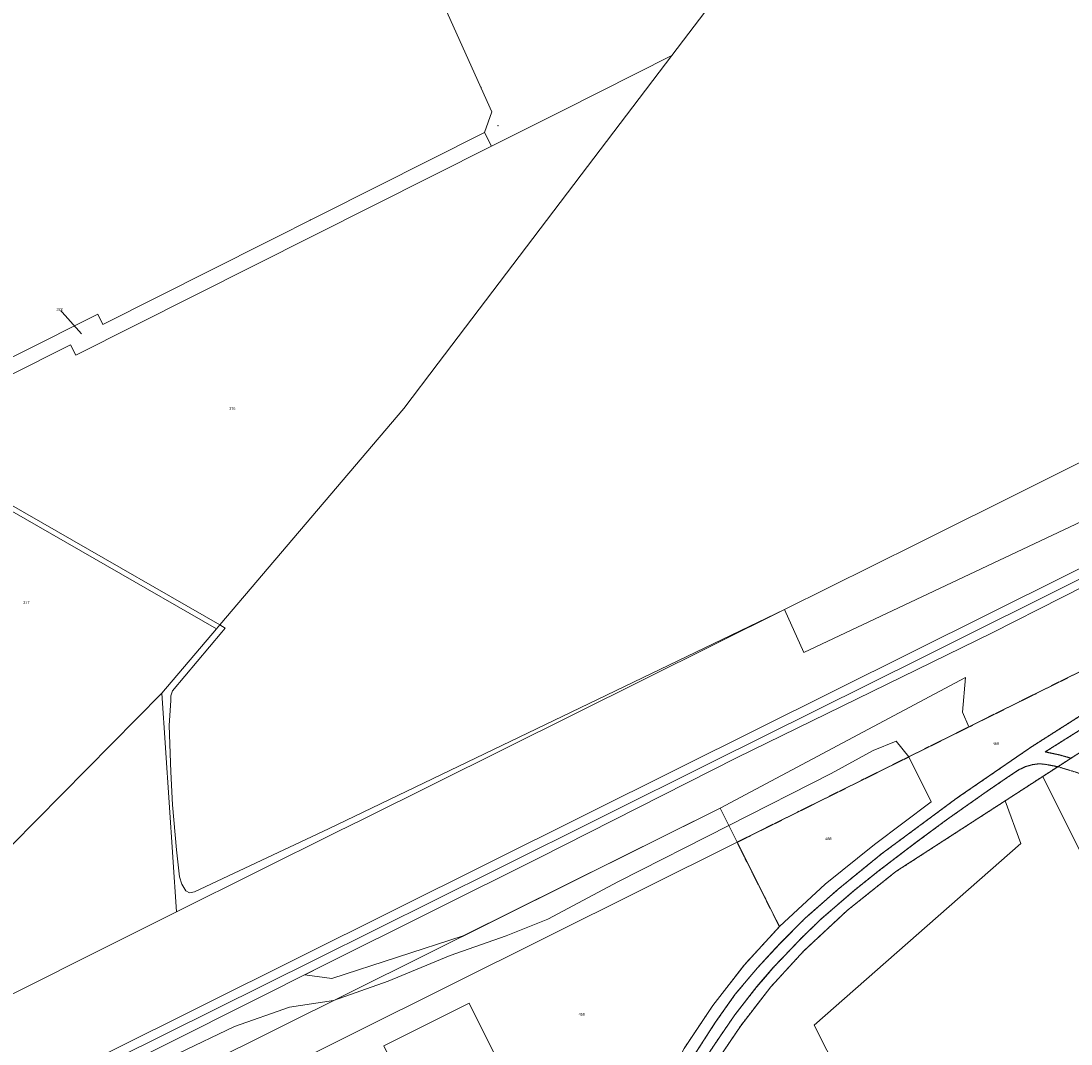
# Model space of a CAD drawing. Header units: millimetres. Extents: x -191 to 81095, y -508122 to 28741.
# Tile 242 of 251: x 5745 to 6020, y 10312 to 10580. Entities that reach past the tile are written whole.
import ezdxf

# ---------------------------------------------------------------- set-up
doc = ezdxf.new("R2010")
doc.units = ezdxf.units.MM
doc.linetypes.add('VE22-087 DB - VST Hervest-Dorsten ALK VA2736$0$1', pattern=[0])
doc.linetypes.add('VE22-087 DB - VST Hervest-Dorsten ALK VA2736$0$2', pattern=[0.16, 0.06, -0.1])
doc.layers.get('0').update_dxf_attribs({"color": 251})
for name, color, linetype, lineweight in [('VE22-087 DB - VST Hervest-Dorsten ALK VA2736$0$AX_Bahnverkehr', 7, 'VE22-087 DB - VST Hervest-Dorsten ALK VA2736$0$1', 18), ('VE22-087 DB - VST Hervest-Dorsten ALK VA2736$0$AX_Flurstueck', 9, 'VE22-087 DB - VST Hervest-Dorsten ALK VA2736$0$1', 18), ('VE22-087 DB - VST Hervest-Dorsten ALK VA2736$0$AX_Gebaeude', 7, 'VE22-087 DB - VST Hervest-Dorsten ALK VA2736$0$1', 18), ('VE22-087 DB - VST Hervest-Dorsten ALK VA2736$0$AX_Gehoelz', 7, 'VE22-087 DB - VST Hervest-Dorsten ALK VA2736$0$1', 18), ('VE22-087 DB - VST Hervest-Dorsten ALK VA2736$0$AX_Gleis', 7, 'VE22-087 DB - VST Hervest-Dorsten ALK VA2736$0$1', 18), ('VE22-087 DB - VST Hervest-Dorsten ALK VA2736$0$AX_IndustrieUndGewerbeflaeche', 7, 'VE22-087 DB - VST Hervest-Dorsten ALK VA2736$0$1', 18), ('VE22-087 DB - VST Hervest-Dorsten ALK VA2736$0$AX_Landwirtschaft', 7, 'VE22-087 DB - VST Hervest-Dorsten ALK VA2736$0$1', 18), ('VE22-087 DB - VST Hervest-Dorsten ALK VA2736$0$AX_SonstigerVermessungspunkt_V1230_G2300', 7, 'VE22-087 DB - VST Hervest-Dorsten ALK VA2736$0$1', 18), ('VE22-087 DB - VST Hervest-Dorsten ALK VA2736$0$AX_SportFreizeitUndErholungsflaeche', 7, 'VE22-087 DB - VST Hervest-Dorsten ALK VA2736$0$1', 18), ('VE22-087 DB - VST Hervest-Dorsten ALK VA2736$0$AX_Vegetationsmerkmal', 7, 'VE22-087 DB - VST Hervest-Dorsten ALK VA2736$0$1', 18), ('VE22-087 DB - VST Hervest-Dorsten ALK VA2736$0$AX_Weg', 7, 'VE22-087 DB - VST Hervest-Dorsten ALK VA2736$0$1', 18), ('VE22-087 DB - VST Hervest-Dorsten ALK VA2736$0$AX_WegPfadSteig', 7, 'VE22-087 DB - VST Hervest-Dorsten ALK VA2736$0$1', 18)]:
    doc.layers.add(name, color=color, linetype=linetype, lineweight=lineweight)
doc.layers.add('XREF ALK Kataster', color=251, linetype='Continuous')
doc.styles.add('VE22-087 DB - VST Hervest-Dorsten ALK VA2736$0$0', font='arial.ttf')

# ---------------------------------------------------------------- blocks, each defined once
blk = doc.blocks.new('VE22-087 DB - VST Hervest-Dorsten ALK VA2736$0$99')
at = {"color": 0}
blk.add_point((0, 0), dxfattribs=at)
blk = doc.blocks.new('VE22-087 DB - VST Hervest-Dorsten ALK VA2736')
at = {"layer": 'VE22-087 DB - VST Hervest-Dorsten ALK VA2736$0$AX_Flurstueck', "linetype": 'VE22-087 DB - VST Hervest-Dorsten ALK VA2736$0$1', "lineweight": 13, "ltscale": 0.5}
for points in [[(5935.71, 10597.97, 0), (5915.08, 10570.81, 0), (5893.03, 10541.79, 0), (5853.9, 10490.28, 0), (5844.94, 10478.48, 0), (5796.77, 10421.79, 0), (5795.89, 10420.75, 0), (5781.59, 10403.92, 0), (5785.46, 10346.73, 0), (5827.51, 10367.65, 0), (5834.3, 10370.94, 0), (5944.56, 10425.81, 0), (5979.34, 10443.11, 0), (6066.85, 10486.71, 0), (6154.3, 10530.1, 0), (6157.98, 10551.86, 0), (6171.2, 10630.01, 0)], [(6297.49, 10584.01, 0), (6281.6, 10578.05, 0), (6272.47, 10570.78, 0), (6193.23, 10531.33, 0), (6150.47, 10510.05, 0), (6154.3, 10530.1, 0), (6066.85, 10486.71, 0), (5979.34, 10443.11, 0), (5944.56, 10425.81, 0), (5834.3, 10370.94, 0), (5827.51, 10367.65, 0), (5785.46, 10346.73, 0), (5724.26, 10316.09, 0)], [(5617.98, 10219.68, 0), (5927.69, 10373.86, 0), (5932.15, 10364.91, 0), (5977.09, 10387.28, 0), (6212.53, 10504.48, 0), (6216.54, 10506.48, 0), (6220.87, 10508.63, 0), (6266.33, 10531.26, 0), (6266.78, 10530.39, 0), (6287.32, 10540.67, 0), (6357.33, 10575.42, 0), (6351.8, 10590.29, 0)], [(5681.62, 10461.32, 0), (5764.87, 10503.14, 0), (5766.22, 10500.46, 0), (5866.06, 10550.65, 0), (5867.99, 10556.09, 0), (5833.69, 10632.3, 0), (5828.5, 10640.52, 0), (5822.23, 10647.91, 0), (5814.99, 10654.37, 0), (5806.94, 10659.77, 0), (5798.21, 10664.01, 0), (5788.98, 10666.99, 0), (5779.42, 10668.67, 0), (5773.17, 10667.26, 0), (5767.36, 10664.56, 0), (5762.28, 10660.67, 0), (5758.39, 10653.1, 0), (5748.28, 10634.59, 0), (5731.3, 10605.28, 0)], [(6212.53, 10504.48, 0), (5977.09, 10387.28, 0), (5982.91, 10375.46, 0), (5968.15, 10364.3, 0), (5955.17, 10353.95, 0), (5943.24, 10342.83, 0), (5934.08, 10332.87, 0), (5925.81, 10322.18, 0), (5918.28, 10310.95, 0)], [(5927.23, 10308.15, 0), (5933.11, 10316.91, 0), (5940.96, 10327.06, 0), (5949.63, 10336.48, 0), (5961.06, 10347.13, 0), (5973.68, 10357.23, 0), (6002.32, 10375.77, 0), (6012.13, 10382.13, 0), (6016.1, 10384.7, 0), (6019.54, 10386.92, 0)], [(5760.6, 10497.95, 0), (5754.86, 10504.41, 0)], [(6019.54, 10386.92, 0), (6016.1, 10384.7, 0), (6012.13, 10382.13, 0), (6002.32, 10375.77, 0), (5973.68, 10357.23, 0), (5961.06, 10347.13, 0), (5949.63, 10336.48, 0), (5940.96, 10327.06, 0), (5933.11, 10316.91, 0), (5927.23, 10308.15, 0)]]:
    blk.add_polyline3d(points, dxfattribs=at)
for points in [[(5886.52, 10556.46, 0), (5867.86, 10547.08, 0), (5759.08, 10492.39, 0), (5757.73, 10495.08, 0), (5709.09, 10470.64, 0), (5710.26, 10469.96, 0), (5795.89, 10420.75, 0), (5796.77, 10421.79, 0), (5844.94, 10478.48, 0), (5853.9, 10490.28, 0), (5893.03, 10541.79, 0), (5915.08, 10570.81, 0)], [(5867.86, 10547.08, 0), (5866.06, 10550.65, 0), (5766.22, 10500.46, 0), (5764.87, 10503.14, 0), (5681.62, 10461.32, 0), (5674.39, 10457.69, 0), (5675.74, 10455.01, 0), (5677.54, 10451.44, 0), (5687.55, 10456.47, 0), (5686.2, 10459.15, 0), (5709.09, 10470.64, 0), (5757.73, 10495.08, 0), (5759.08, 10492.39, 0)], [(5732.07, 10420.02, 0), (5700.08, 10355.46, 0), (5722.64, 10344.25, 0), (5724.26, 10316.09, 0), (5785.46, 10346.73, 0), (5781.59, 10403.92, 0), (5795.89, 10420.75, 0), (5710.26, 10469.96, 0), (5709.09, 10470.64, 0), (5686.2, 10459.15, 0), (5687.55, 10456.47, 0), (5677.54, 10451.44, 0), (5673.24, 10449.28, 0)], [(5977.09, 10387.28, 0), (5932.15, 10364.91, 0), (5943.24, 10342.83, 0), (5955.17, 10353.95, 0), (5968.15, 10364.3, 0), (5982.91, 10375.46, 0)], [(5927.69, 10373.86, 0), (5617.98, 10219.68, 0), (5625.44, 10212.22, 0), (5731.45, 10265, 0), (5932.15, 10364.91, 0)], [(5932.15, 10364.91, 0), (5731.45, 10265, 0), (5751.53, 10208.05, 0), (5755.88, 10210.14, 0), (5754.86, 10212.24, 0), (5754.46, 10213.05, 0), (5755.47, 10213.54, 0), (5877.07, 10272.49, 0), (5878.28, 10273.43, 0), (5884.5, 10282.43, 0), (5885.46, 10284.42, 0), (5885.96, 10286.08, 0), (5886.78, 10287.26, 0), (5891.76, 10289.7, 0), (5912.24, 10299.74, 0), (5918.28, 10310.95, 0), (5925.81, 10322.18, 0), (5934.08, 10332.87, 0), (5943.24, 10342.83, 0)]]:
    blk.add_polyline3d(points, close=True, dxfattribs=at)
at = {"layer": 'VE22-087 DB - VST Hervest-Dorsten ALK VA2736$0$AX_Gebaeude', "color": 7, "linetype": 'VE22-087 DB - VST Hervest-Dorsten ALK VA2736$0$1', "lineweight": 13, "ltscale": 0.5}
blk.add_polyline3d([(5857.81, 10275.25, 0), (5880.21, 10286.4, 0), (5862.09, 10322.77, 0), (5839.7, 10311.62, 0)], close=True, dxfattribs=at)
at = {"layer": 'VE22-087 DB - VST Hervest-Dorsten ALK VA2736$0$AX_SportFreizeitUndErholungsflaeche', "color": 253, "linetype": 'VE22-087 DB - VST Hervest-Dorsten ALK VA2736$0$1', "lineweight": 13, "ltscale": 0.5, "true_color": 0x999999}
blk.add_polyline3d([(6019.54, 10386.92, 0), (6016.1, 10384.7, 0), (6012.13, 10382.13, 0), (6057.66, 10290.69, 0)], dxfattribs=at)
at = {"layer": 'VE22-087 DB - VST Hervest-Dorsten ALK VA2736$0$AX_Vegetationsmerkmal', "color": 7, "linetype": 'VE22-087 DB - VST Hervest-Dorsten ALK VA2736$0$1', "lineweight": 13, "ltscale": 0.5}
blk.add_polyline3d([(6152.27, 10463.02, 0), (6146.69, 10460.29, 0), (6115.35, 10444.62, 0), (6088.81, 10431.45, 0), (6069.41, 10421.58, 0), (6054.81, 10413.92, 0), (6036.22, 10403.3, 0), (6012.77, 10388.57, 0), (6016.5, 10387.79, 0), (6019.54, 10386.92, 0), (6026.7, 10391.56, 0), (6024.64, 10395.62, 0), (6041.43, 10405.8, 0), (6056.19, 10414.11, 0), (6075.95, 10424.49, 0), (6112.54, 10442.7, 0), (6152.8, 10462.76, 0), (6152.63, 10463.03, 0)], close=True, dxfattribs=at)
at = {"layer": 'VE22-087 DB - VST Hervest-Dorsten ALK VA2736$0$AX_Weg', "color": 7, "linetype": 'VE22-087 DB - VST Hervest-Dorsten ALK VA2736$0$2', "lineweight": 13, "ltscale": 0.5}
blk.add_polyline3d([(6152.27, 10463.02, 0), (6146.69, 10460.29, 0), (6115.35, 10444.62, 0), (6088.81, 10431.45, 0), (6069.41, 10421.58, 0), (6054.81, 10413.92, 0), (6036.22, 10403.3, 0), (6012.77, 10388.57, 0), (6016.5, 10387.79, 0), (6019.54, 10386.92, 0), (6026.7, 10391.56, 0), (6024.64, 10395.62, 0), (6041.43, 10405.8, 0), (6056.19, 10414.11, 0), (6075.95, 10424.49, 0), (6112.54, 10442.7, 0), (6152.8, 10462.76, 0), (6152.63, 10463.03, 0)], close=True, dxfattribs=at)
at = {"layer": 'VE22-087 DB - VST Hervest-Dorsten ALK VA2736$0$AX_WegPfadSteig', "color": 7, "linetype": 'VE22-087 DB - VST Hervest-Dorsten ALK VA2736$0$2', "lineweight": 13, "ltscale": 0.5}
blk.add_polyline3d([(6019.54, 10386.92, 0), (6016.1, 10384.7, 0), (6066.7, 10369.08, 0)], dxfattribs=at)
at = {"layer": 'VE22-087 DB - VST Hervest-Dorsten ALK VA2736$0$AX_SonstigerVermessungspunkt_V1230_G2300', "color": 7, "xscale": 0.5, "yscale": 0.5, "zscale": 0.5}
for p, rotation in [((5865.12, 10562.48), 1.589574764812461), ((5869.63, 10552.44), 1.589572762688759), ((5820.52, 10527.76), 1.589568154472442)]:
    blk.add_blockref('VE22-087 DB - VST Hervest-Dorsten ALK VA2736$0$99', p, dxfattribs=dict(at, rotation=rotation))
at = {"layer": 'VE22-087 DB - VST Hervest-Dorsten ALK VA2736$0$AX_Flurstueck', "char_height": 0.7, "attachment_point": 2, "style": 'VE22-087 DB - VST Hervest-Dorsten ALK VA2736$0$0', "bg_fill": 3, "box_fill_scale": 1, "bg_fill_color": 256, "bg_fill_transparency": 0}
for s, insert, rotation in [('322', (5754.85, 10504.76), 1.5896), ('376', (5800.06, 10478.78), 1.5896), ('377', (5746.17, 10428.01), 1.5895), ('469', (5999.86, 10391.08), 1.5895), ('468', (5956.03, 10366.19), 1.5895), ('458', (5891.49, 10320.23), 1.5895)]:
    blk.add_mtext(s, dxfattribs=dict(at, insert=insert, rotation=rotation))
at = {"layer": 'VE22-087 DB - VST Hervest-Dorsten ALK VA2736$0$AX_Bahnverkehr', "color": 253, "linetype": 'VE22-087 DB - VST Hervest-Dorsten ALK VA2736$0$1', "lineweight": 13, "ltscale": 0.5, "true_color": 0x999999}
for points in [[(5704.08, 10272.93, 0), (5764.98, 10303.13, 0), (5823.8, 10332.65, 0), (5880.4, 10360.88, 0), (5931.98, 10387.01, 0), (5998.87, 10419.75, 0), (6053.56, 10447.48, 0), (6110.7, 10475.4, 0), (6175.02, 10507.99, 0), (6240.5, 10541.23, 0), (6300.11, 10570.45, 0), (6362.42, 10601.38, 0), (6432.66, 10636.35, 0), (6519.22, 10679.74, 0), (6561.57, 10699.8, 0), (6577.15, 10707.29, 0), (6589.68, 10713.27, 0), (6588.84, 10715.44, 0), (6593.22, 10717.58, 0), (6594, 10715.93, 0), (6698.38, 10768.08, 0)], [(6762.78, 10805.33, 0), (6591.8, 10720.57, 0), (6592.59, 10718.91, 0), (6588.31, 10716.82, 0), (6587.69, 10718.44, 0), (6446.36, 10648.03, 0), (6266.61, 10558.37, 0), (6119.79, 10485.38, 0), (5916.87, 10384.32, 0), (5717.21, 10284.89, 0)], [(6297.78, 10583.12, 0), (6283.63, 10577.34, 0), (6272.47, 10570.78, 0), (6193.23, 10531.33, 0), (6150.47, 10510.05, 0), (6146.54, 10513.83, 0), (6123.95, 10501.63, 0), (6081.43, 10477.8, 0), (6045.54, 10459.86, 0), (5949.61, 10414.59, 0), (5944.56, 10425.81, 0), (5834.3, 10370.94, 0), (5827.51, 10367.65, 0), (5785.46, 10346.73, 0), (5724.26, 10316.09, 0)], [(5717.21, 10284.89, 0), (5916.87, 10384.32, 0), (6119.79, 10485.38, 0), (6266.61, 10558.37, 0), (6446.36, 10648.03, 0)], [(6362.42, 10601.38, 0), (6300.11, 10570.45, 0), (6240.5, 10541.23, 0), (6175.02, 10507.99, 0), (6110.7, 10475.4, 0), (6053.56, 10447.48, 0), (5998.87, 10419.75, 0), (5931.98, 10387.01, 0), (5880.4, 10360.88, 0), (5823.8, 10332.65, 0), (5764.98, 10303.13, 0), (5704.08, 10272.93, 0)], [(5617.98, 10219.68, 0), (5927.69, 10373.86, 0), (5932.15, 10364.91, 0), (5977.09, 10387.28, 0), (6212.53, 10504.48, 0), (6216.54, 10506.48, 0), (6220.87, 10508.63, 0), (6266.33, 10531.26, 0), (6266.78, 10530.39, 0), (6287.32, 10540.67, 0), (6357.33, 10575.42, 0), (6363.48, 10578.62, 0), (6479.01, 10636.14, 0)]]:
    blk.add_polyline3d(points, dxfattribs=at)
at = {"layer": 'VE22-087 DB - VST Hervest-Dorsten ALK VA2736$0$AX_Gehoelz', "color": 3, "linetype": 'VE22-087 DB - VST Hervest-Dorsten ALK VA2736$0$1', "lineweight": 13, "ltscale": 0.5, "true_color": 0x00ff00}
for points in [[(5710.26, 10469.96, 0), (5795.89, 10420.75, 0), (5781.59, 10403.92, 0), (5722.64, 10344.25, 0)], [(5724.26, 10316.09, 0), (5785.46, 10346.73, 0), (5827.51, 10367.65, 0), (5834.3, 10370.94, 0), (5944.56, 10425.81, 0), (5888.78, 10399.01, 0), (5825.23, 10368.46, 0), (5790.16, 10351.92, 0), (5788.89, 10351.72, 0), (5787.93, 10352.17, 0), (5786.87, 10353.94, 0), (5786.29, 10355.83, 0), (5785.46, 10362.91, 0), (5784.44, 10374.69, 0), (5783.99, 10383.38, 0), (5783.55, 10395.44, 0), (5783.93, 10400.72, 0), (5783.95, 10402.05, 0), (5783.97, 10403.26, 0), (5784.46, 10404.55, 0), (5797.33, 10419.92, 0), (5798.2, 10420.96, 0), (5796.77, 10421.79, 0), (5711.08, 10471.05, 0)]]:
    blk.add_polyline3d(points, dxfattribs=at)
blk.add_polyline3d([(6012.13, 10382.13, 0), (6002.32, 10375.77, 0), (6006.38, 10364.58, 0), (5952.37, 10317.09, 0), (5962.2, 10297.6, 0), (5981.09, 10260.14, 0), (5983.91, 10254.57, 0), (5984.13, 10254.12, 0), (6057.21, 10290.47, 0), (6057.66, 10290.69, 0)], close=True, dxfattribs=at)
at = {"layer": 'VE22-087 DB - VST Hervest-Dorsten ALK VA2736$0$AX_Gleis', "color": 7, "linetype": 'VE22-087 DB - VST Hervest-Dorsten ALK VA2736$0$1', "lineweight": 13, "ltscale": 0.5}
blk.add_polyline3d([(5609.03, 10228.62, 0), (5646.54, 10247.11, 0), (5717.2, 10282.37, 0), (5769.35, 10308.13, 0), (5821.85, 10334.2, 0), (5869.16, 10357.79, 0), (5925.22, 10385.7, 0), (5980.64, 10413.24, 0), (6068.21, 10456.95, 0), (6128.25, 10487.01, 0), (6184.47, 10514.87, 0), (6236.01, 10540.56, 0), (6298.82, 10571.75, 0), (6354.59, 10599.6, 0), (6420.98, 10632.52, 0), (6473.11, 10658.69, 0), (6528.05, 10686.08, 0), (6603.44, 10723.58, 0), (6652.83, 10748.17, 0), (6707.15, 10775.36, 0), (6764.32, 10803.71, 0)], dxfattribs=at)
at = {"layer": 'VE22-087 DB - VST Hervest-Dorsten ALK VA2736$0$AX_IndustrieUndGewerbeflaeche', "color": 253, "linetype": 'VE22-087 DB - VST Hervest-Dorsten ALK VA2736$0$1', "lineweight": 13, "ltscale": 0.5, "true_color": 0x999999}
for points in [[(5706.65, 10465.14, 0), (5698.5, 10452.6, 0), (5686.2, 10459.15, 0), (5687.55, 10456.47, 0), (5677.54, 10451.44, 0), (5673.24, 10449.28, 0), (5732.07, 10420.02, 0), (5700.08, 10355.46, 0), (5722.64, 10344.25, 0), (5781.59, 10403.92, 0), (5795.89, 10420.75, 0), (5710.26, 10469.96, 0)], [(5973.68, 10357.23, 0), (5961.06, 10347.13, 0), (5949.63, 10336.48, 0), (5940.96, 10327.06, 0), (5933.11, 10316.91, 0), (5927.23, 10308.15, 0), (5937.28, 10284.92, 0), (5944.8, 10288.74, 0), (5963.6, 10251.39, 0), (5966.61, 10245.41, 0), (5984.13, 10254.12, 0), (5983.91, 10254.57, 0), (5981.09, 10260.14, 0), (5962.2, 10297.6, 0), (5952.37, 10317.09, 0), (6006.38, 10364.58, 0), (6002.32, 10375.77, 0)]]:
    blk.add_polyline3d(points, close=True, dxfattribs=at)
blk.add_polyline3d([(5714.57, 10182.39, 0), (5753.7, 10201.88, 0), (5758.69, 10204.37, 0), (5755.88, 10210.14, 0), (5754.86, 10212.24, 0), (5754.46, 10213.05, 0), (5755.47, 10213.54, 0), (5877.07, 10272.49, 0), (5878.28, 10273.43, 0), (5884.5, 10282.43, 0), (5885.46, 10284.42, 0), (5885.96, 10286.08, 0), (5886.78, 10287.26, 0), (5891.76, 10289.7, 0), (5912.24, 10299.74, 0), (5918.28, 10310.95, 0), (5925.81, 10322.18, 0), (5934.08, 10332.87, 0), (5943.24, 10342.83, 0), (5932.15, 10364.91, 0), (5927.69, 10373.86, 0), (5617.98, 10219.68, 0)], dxfattribs=at)
at = {"layer": 'VE22-087 DB - VST Hervest-Dorsten ALK VA2736$0$AX_Landwirtschaft', "color": 253, "linetype": 'VE22-087 DB - VST Hervest-Dorsten ALK VA2736$0$1', "lineweight": 13, "ltscale": 0.5, "true_color": 0x999999}
blk.add_polyline3d([(5711.08, 10471.05, 0), (5796.77, 10421.79, 0), (5798.2, 10420.96, 0), (5797.33, 10419.92, 0), (5784.46, 10404.55, 0), (5783.97, 10403.26, 0), (5783.95, 10402.05, 0), (5783.93, 10400.72, 0), (5783.55, 10395.44, 0), (5783.99, 10383.38, 0), (5784.44, 10374.69, 0), (5785.46, 10362.91, 0), (5786.29, 10355.83, 0), (5786.87, 10353.94, 0), (5787.93, 10352.17, 0), (5788.89, 10351.72, 0), (5790.16, 10351.92, 0), (5825.23, 10368.46, 0), (5888.78, 10399.01, 0), (5944.56, 10425.81, 0), (5949.61, 10414.59, 0), (6045.54, 10459.86, 0)], dxfattribs=at)
at = {"layer": 'VE22-087 DB - VST Hervest-Dorsten ALK VA2736$0$AX_Vegetationsmerkmal', "color": 7, "linetype": 'VE22-087 DB - VST Hervest-Dorsten ALK VA2736$0$1', "lineweight": 13, "ltscale": 0.5}
for points in [[(6053.56, 10447.48, 0), (5998.87, 10419.75, 0), (5931.98, 10387.01, 0), (5880.4, 10360.88, 0), (5823.8, 10332.65, 0), (5819.02, 10330.25, 0), (5826.14, 10329.27, 0), (5860.52, 10340.42, 0), (5927.69, 10373.86, 0), (5991.95, 10408.04, 0), (5991.17, 10398.93, 0), (5992.77, 10395.09, 0), (6050.59, 10423.87, 0)], [(6297.78, 10583.12, 0), (6283.63, 10577.34, 0), (6272.47, 10570.78, 0), (6193.23, 10531.33, 0), (6150.47, 10510.05, 0), (6146.54, 10513.83, 0), (6123.95, 10501.63, 0), (6081.43, 10477.8, 0), (6045.54, 10459.86, 0), (5949.61, 10414.59, 0), (5944.56, 10425.81, 0), (5834.3, 10370.94, 0), (5827.51, 10367.65, 0), (5785.46, 10346.73, 0), (5724.26, 10316.09, 0)], [(5717.21, 10284.89, 0), (5916.87, 10384.32, 0), (6119.79, 10485.38, 0), (6266.61, 10558.37, 0), (6446.36, 10648.03, 0)], [(5920.14, 10307.97, 0), (5926.45, 10317.73, 0), (5931.67, 10325.14, 0), (5937.47, 10332.04, 0), (5943.3, 10338.38, 0), (5950.01, 10345.07, 0), (5958.53, 10352.57, 0), (5969.96, 10361.89, 0), (5989.74, 10376.53, 0), (6009.2, 10389.9, 0), (6029.91, 10403.08, 0)], [(6212.53, 10504.48, 0), (5977.09, 10387.28, 0), (5932.15, 10364.91, 0), (5943.24, 10342.83, 0), (5934.08, 10332.87, 0), (5925.81, 10322.18, 0), (5918.28, 10310.95, 0)], [(5927.23, 10308.15, 0), (5933.11, 10316.91, 0), (5940.96, 10327.06, 0), (5949.63, 10336.48, 0), (5961.06, 10347.13, 0), (5973.68, 10357.23, 0), (6002.32, 10375.77, 0), (6012.13, 10382.13, 0), (6016.1, 10384.7, 0), (6012.95, 10385.29, 0), (6011.28, 10385.48, 0), (6009.52, 10385.24, 0), (6007.66, 10384.72, 0), (6006.01, 10383.97, 0), (6003.7, 10382.45, 0), (5997.64, 10378.31, 0), (5986.93, 10370.76, 0), (5979.04, 10364.92, 0), (5969.07, 10357.33, 0), (5962.68, 10352.21, 0), (5954, 10344.7, 0), (5948.72, 10339.59, 0), (5941.64, 10332.1, 0), (5937.35, 10327.13, 0), (5931.61, 10319.79, 0), (5927.46, 10313.77, 0), (5923.99, 10308.56, 0)]]:
    blk.add_polyline3d(points, dxfattribs=at)
blk.add_polyline3d([(5967.79, 10388.97, 0), (5956.76, 10382.89, 0), (5929.97, 10369.28, 0), (5901.09, 10354.61, 0), (5882.67, 10344.81, 0), (5871.71, 10340.45, 0), (5857.11, 10335.27, 0), (5840.84, 10328.56, 0), (5826.52, 10323.5, 0), (5815, 10321.72, 0), (5800.67, 10316.68, 0), (5771.5, 10302.77, 0), (5698.99, 10266.82, 0), (5625.76, 10231.96, 0), (5620.31, 10225.48, 0), (5617.98, 10219.68, 0), (5625.44, 10212.22, 0), (5731.45, 10265, 0), (5932.15, 10364.91, 0), (5977.09, 10387.28, 0), (5973.78, 10391.42, 0)], close=True, dxfattribs=at)
at = {"layer": 'VE22-087 DB - VST Hervest-Dorsten ALK VA2736$0$AX_Weg', "color": 7, "linetype": 'VE22-087 DB - VST Hervest-Dorsten ALK VA2736$0$2', "lineweight": 13, "ltscale": 0.5}
for points in [[(5920.14, 10307.97, 0), (5926.45, 10317.73, 0), (5931.67, 10325.14, 0), (5937.47, 10332.04, 0), (5943.3, 10338.38, 0), (5950.01, 10345.07, 0), (5958.53, 10352.57, 0), (5969.96, 10361.89, 0), (5989.74, 10376.53, 0), (6009.2, 10389.9, 0), (6029.91, 10403.08, 0)], [(6212.53, 10504.48, 0), (5977.09, 10387.28, 0), (5932.15, 10364.91, 0), (5943.24, 10342.83, 0), (5934.08, 10332.87, 0), (5925.81, 10322.18, 0), (5918.28, 10310.95, 0)], [(6029.91, 10403.08, 0), (6009.2, 10389.9, 0), (5989.74, 10376.53, 0), (5969.96, 10361.89, 0), (5958.53, 10352.57, 0), (5950.01, 10345.07, 0), (5943.3, 10338.38, 0), (5937.47, 10332.04, 0), (5931.67, 10325.14, 0), (5926.45, 10317.73, 0), (5920.14, 10307.97, 0)], [(5923.99, 10308.56, 0), (5927.46, 10313.77, 0), (5931.61, 10319.79, 0), (5937.35, 10327.13, 0), (5941.64, 10332.1, 0), (5948.72, 10339.59, 0), (5954, 10344.7, 0), (5962.68, 10352.21, 0), (5969.07, 10357.33, 0), (5979.04, 10364.92, 0), (5986.93, 10370.76, 0), (5997.64, 10378.31, 0), (6003.7, 10382.45, 0), (6006.01, 10383.97, 0), (6007.66, 10384.72, 0), (6009.52, 10385.24, 0), (6011.28, 10385.48, 0), (6012.95, 10385.29, 0), (6016.1, 10384.7, 0), (6019.54, 10386.92, 0), (6016.5, 10387.79, 0), (6012.77, 10388.57, 0), (6036.22, 10403.3, 0)], [(5927.23, 10308.15, 0), (5933.11, 10316.91, 0), (5940.96, 10327.06, 0), (5949.63, 10336.48, 0), (5961.06, 10347.13, 0), (5973.68, 10357.23, 0), (6002.32, 10375.77, 0), (6012.13, 10382.13, 0), (6016.1, 10384.7, 0), (6012.95, 10385.29, 0), (6011.28, 10385.48, 0), (6009.52, 10385.24, 0), (6007.66, 10384.72, 0), (6006.01, 10383.97, 0), (6003.7, 10382.45, 0), (5997.64, 10378.31, 0), (5986.93, 10370.76, 0), (5979.04, 10364.92, 0), (5969.07, 10357.33, 0), (5962.68, 10352.21, 0), (5954, 10344.7, 0), (5948.72, 10339.59, 0), (5941.64, 10332.1, 0), (5937.35, 10327.13, 0), (5931.61, 10319.79, 0), (5927.46, 10313.77, 0), (5923.99, 10308.56, 0)]]:
    blk.add_polyline3d(points, dxfattribs=at)

msp = doc.modelspace()

# ---------------------------------------------------------------- block references
at = {"layer": 'XREF ALK Kataster', "color": 251}
msp.add_blockref('VE22-087 DB - VST Hervest-Dorsten ALK VA2736', (0, 0), dxfattribs=at)

doc.saveas('drawing.dxf')
